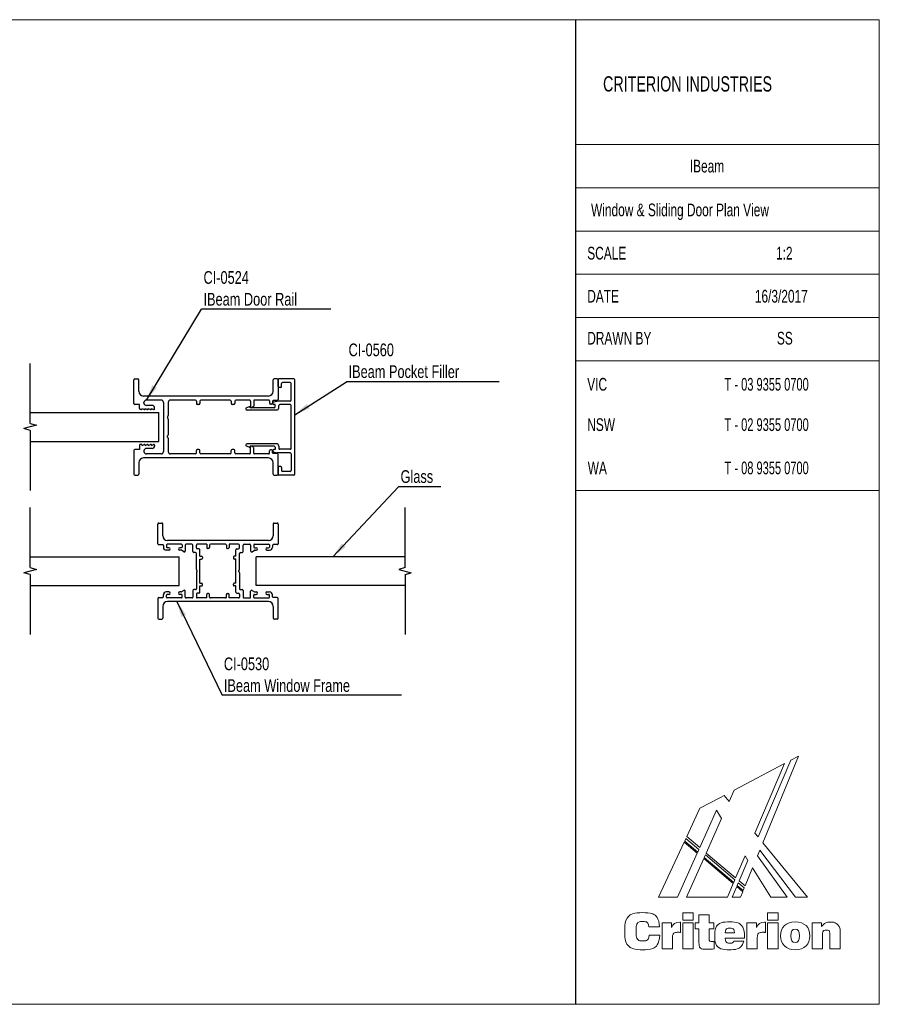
# Model space of a CAD drawing. Header units: millimetres. Extents: x 2 to 295, y 2 to 208.
# Tile 2 of 2: x 116 to 295, y 2 to 208. Entities that reach past the tile are written whole.
import ezdxf

# ---------------------------------------------------------------- set-up
doc = ezdxf.new("R2010")
doc.units = ezdxf.units.MM
doc.layers.add('LAYER_1', color=7, linetype='Continuous')
doc.styles.add('SLDTEXTSTYLE0', font='TXT', dxfattribs={"width": 0.7})
doc.styles.add('SLDTEXTSTYLE1', font='TXT', dxfattribs={"width": 0.65})
doc.styles.add('SLDTEXTSTYLE2', font='TXT', dxfattribs={"width": 0.75})
doc.dimstyles.new('SLDDIMSTYLE0', dxfattribs={"dimtxt": 0.18, "dimasz": 3.302, "dimexe": 0, "dimexo": 0.0625, "dimgap": 0, "dimtad": 0, "dimtih": 1, "dimtoh": 1, "dimdec": 0, "dimrnd": 1e-09, "dimzin": 0, "dimdsep": 46, "dimtxsty": 'Standard', "dimsah": 1, "dimcen": 0.09, "dimadec": 0, "dimazin": 0, "dimtfac": 3.302, "dimtdec": 0, "dimtofl": 0, "dimtmove": 0, "dimatfit": 3, "dimfxl": 1, "dimfrac": 2, "dimtolj": 1, "dimtzin": 0, "dimarcsym": 0})

# ---------------------------------------------------------------- blocks, each defined once
blk = doc.blocks.new('Block2_1')
at = {"color": 250, "linetype": 'Continuous', "lineweight": 18, "true_color": 0x191924}
for p, q in [((34.56, 39.46), (27.73, 23.5)), ((34.56, 39.46), (27.73, 23.5)), ((28.74, 22.26), (36.18, 40.32)), ((28.74, 22.26), (36.18, 40.32)), ((36.18, 40.32), (34.56, 39.46)), ((36.18, 40.32), (34.56, 39.46)), ((33.25, 38.78), (22.77, 33.23)), ((33.25, 38.78), (22.77, 33.23)), ((27.07, 24.3), (33.25, 38.78)), ((27.07, 24.3), (33.25, 38.78)), ((22.77, 33.23), (21.71, 30.84)), ((22.77, 33.23), (21.71, 30.84)), ((19.25, 31.37), (18.04, 30.73)), ((19.25, 31.37), (18.04, 30.73)), ((19.91, 31.72), (19.25, 31.37)), ((19.91, 31.72), (19.25, 31.37)), ((19.25, 31.37), (19.25, 31.37)), ((19.25, 31.37), (19.25, 31.37)), ((20.66, 32.12), (19.91, 31.72)), ((20.66, 32.12), (19.91, 31.72)), ((21.71, 30.84), (20.66, 32.12)), ((21.71, 30.84), (20.66, 32.12)), ((15.65, 29.46), (12.9, 23.57)), ((15.65, 29.46), (12.9, 23.57)), ((15.6, 21.29), (19.07, 29.08)), ((15.6, 21.29), (19.07, 29.08)), ((18.04, 30.73), (15.65, 29.46)), ((18.04, 30.73), (15.65, 29.46)), ((19.07, 29.08), (20.16, 27.34)), ((19.07, 29.08), (20.16, 27.34)), ((20.16, 27.34), (16.96, 20.14)), ((20.16, 27.34), (16.96, 20.14)), ((12.72, 23.17), (12.47, 22.64)), ((12.72, 23.17), (12.47, 22.64)), ((12.47, 22.64), (15.18, 20.35)), ((12.47, 22.64), (15.18, 20.35)), ((15.42, 20.88), (12.72, 23.17)), ((15.42, 20.88), (12.72, 23.17)), ((12.9, 23.57), (15.6, 21.29)), ((12.9, 23.57), (15.6, 21.29)), ((27.73, 23.5), (27.07, 24.3)), ((27.73, 23.5), (27.07, 24.3)), ((12.37, 22.43), (7, 10.92)), ((12.37, 22.43), (7, 10.92)), ((15.08, 20.13), (12.37, 22.43)), ((15.08, 20.13), (12.37, 22.43)), ((15.18, 20.35), (15.42, 20.88)), ((15.18, 20.35), (15.42, 20.88)), ((27.64, 19.57), (28.13, 20.75)), ((27.64, 19.57), (28.13, 20.75)), ((28.13, 20.75), (35.5, 10.92)), ((28.13, 20.75), (35.5, 10.92)), ((38.03, 10.92), (28.74, 22.26)), ((38.03, 10.92), (28.74, 22.26)), ((10.98, 10.92), (15.08, 20.13)), ((10.98, 10.92), (15.08, 20.13)), ((16.44, 18.98), (12.86, 10.92)), ((16.44, 18.98), (12.86, 10.92)), ((22.57, 13.79), (16.44, 18.98)), ((22.57, 13.79), (16.44, 18.98)), ((16.78, 19.73), (16.54, 19.2)), ((16.78, 19.73), (16.54, 19.2)), ((16.54, 19.2), (22.67, 14.01)), ((16.54, 19.2), (22.67, 14.01)), ((22.9, 14.55), (16.78, 19.73)), ((22.9, 14.55), (16.78, 19.73)), ((16.96, 20.14), (23.07, 14.95)), ((16.96, 20.14), (23.07, 14.95)), ((23.07, 14.95), (25.03, 19.53)), ((23.07, 14.95), (25.03, 19.53)), ((25.62, 18.58), (23.81, 14.34)), ((25.62, 18.58), (23.81, 14.34)), ((25.03, 19.53), (25.62, 18.58)), ((25.03, 19.53), (25.62, 18.58)), ((33.78, 10.92), (27.64, 19.57)), ((33.78, 10.92), (27.64, 19.57)), ((25.06, 13.29), (26.59, 17.03)), ((25.06, 13.29), (26.59, 17.03)), ((26.59, 17.03), (30.4, 10.92)), ((26.59, 17.03), (30.4, 10.92)), ((22.67, 14.01), (22.9, 14.55)), ((22.67, 14.01), (22.9, 14.55)), ((21.35, 10.92), (22.57, 13.79)), ((21.35, 10.92), (22.57, 13.79)), ((23.3, 13.15), (22.35, 10.92)), ((23.3, 13.15), (22.35, 10.92)), ((24.56, 12.08), (23.3, 13.15)), ((24.56, 12.08), (23.3, 13.15)), ((23.63, 13.93), (23.4, 13.37)), ((23.63, 13.93), (23.4, 13.37)), ((23.4, 13.37), (24.65, 12.31)), ((23.4, 13.37), (24.65, 12.31)), ((24.88, 12.87), (23.63, 13.93)), ((24.88, 12.87), (23.63, 13.93)), ((23.81, 14.34), (25.06, 13.29)), ((23.81, 14.34), (25.06, 13.29)), ((24.65, 12.31), (24.88, 12.87)), ((24.65, 12.31), (24.88, 12.87)), ((7, 10.92), (10.98, 10.92)), ((7, 10.92), (10.98, 10.92)), ((12.86, 10.92), (21.35, 10.92)), ((12.86, 10.92), (21.35, 10.92)), ((22.35, 10.92), (24.08, 10.92)), ((22.35, 10.92), (24.08, 10.92)), ((24.08, 10.92), (24.56, 12.08)), ((24.08, 10.92), (24.56, 12.08)), ((30.4, 10.92), (33.78, 10.92)), ((30.4, 10.92), (33.78, 10.92)), ((35.5, 10.92), (38.03, 10.92)), ((35.5, 10.92), (38.03, 10.92)), ((12.07, 7.71), (14.23, 7.71)), ((12.07, 6.16), (12.07, 7.71)), ((14.23, 6.16), (12.07, 6.16)), ((14.23, 7.71), (14.23, 6.16)), ((15.41, 5.61), (15.41, 7.28)), ((15.41, 7.28), (17.54, 7.28)), ((17.54, 7.28), (17.54, 5.61)), ((29.72, 7.71), (31.89, 7.71)), ((29.72, 6.16), (29.72, 7.71)), ((31.89, 6.16), (29.72, 6.16)), ((31.89, 7.71), (31.89, 6.16)), ((7.25, 4.75), (5, 4.75)), ((7.77, 5.61), (9.75, 5.61)), ((7.77, 0.2), (7.77, 5.61)), ((9.75, 5.61), (9.75, 4.62)), ((11.43, 5.75), (11.63, 5.75)), ((11.63, 5.75), (11.63, 3.6)), ((12.07, 5.61), (14.23, 5.61)), ((12.07, 0.2), (12.07, 5.61)), ((14.23, 5.61), (14.23, 0.2)), ((14.64, 4.37), (14.64, 5.61)), ((14.64, 5.61), (15.41, 5.61)), ((15.41, 4.37), (14.64, 4.37)), ((15.41, 1.66), (15.41, 4.37)), ((17.54, 5.61), (18.55, 5.61)), ((18.55, 4.37), (17.54, 4.37)), ((17.54, 4.37), (17.54, 2.21)), ((18.55, 5.61), (18.55, 4.37)), ((25.43, 5.61), (27.41, 5.61)), ((25.43, 0.2), (25.43, 5.61)), ((27.41, 5.61), (27.41, 4.62)), ((29.09, 5.75), (29.28, 5.75)), ((29.28, 5.75), (29.28, 3.6)), ((29.72, 5.61), (31.89, 5.61)), ((29.72, 0.2), (29.72, 5.61)), ((31.89, 5.61), (31.89, 0.2)), ((39.01, 5.61), (40.96, 5.61)), ((39.01, 0.2), (39.01, 5.61)), ((40.96, 5.61), (40.96, 4.82)), ((5.06, 3.04), (7.29, 3.04)), ((9.93, 2.42), (9.93, 0.2)), ((20.89, 3.51), (22.81, 3.51)), ((24.93, 2.43), (20.89, 2.43)), ((24.93, 2.56), (24.93, 2.43)), ((27.58, 2.42), (27.58, 0.2)), ((41.16, 2.99), (41.16, 0.2)), ((42.69, 0.2), (42.69, 3)), ((44.84, 3.01), (44.84, 0.2)), ((9.93, 0.2), (7.77, 0.2)), ((14.23, 0.2), (12.07, 0.2)), ((18.57, 1.72), (18.57, 0.16)), ((22.7, 1.8), (24.75, 1.8)), ((27.58, 0.2), (25.43, 0.2)), ((31.89, 0.2), (29.72, 0.2)), ((41.16, 0.2), (39.01, 0.2)), ((44.84, 0.2), (42.69, 0.2))]:
    blk.add_line(p, q, dxfattribs=at)
for points in [[(7.29, 3.04), (7.16, 1.12), (5.89, 0), (3.78, 0), (1.43, 0), (0, 1.48), (0, 3.86), (0, 6.25), (1.44, 7.72), (3.73, 7.72), (5.85, 7.72), (7.11, 6.65), (7.25, 4.75)], [(5, 4.75), (4.93, 5.5), (4.51, 5.88), (3.76, 5.88), (2.83, 5.88), (2.37, 5.21), (2.37, 3.86), (2.37, 2.52), (2.87, 1.83), (3.82, 1.83), (4.54, 1.83), (4.99, 2.26), (5.06, 3.04)], [(9.75, 4.62), (10.04, 5.42), (10.56, 5.75), (11.43, 5.75)], [(24.75, 1.8), (24.46, 0.63), (23.44, 0.01), (21.77, 0.01), (19.9, 0.01), (18.74, 1.14), (18.74, 2.86), (18.74, 4.67), (19.93, 5.8), (21.85, 5.8), (23.76, 5.8), (24.93, 4.6), (24.93, 2.56)], [(22.81, 3.51), (22.77, 4.18), (22.44, 4.52), (21.83, 4.52), (21.27, 4.52), (20.92, 4.15), (20.89, 3.51)], [(27.41, 4.62), (27.7, 5.42), (28.21, 5.75), (29.09, 5.75)], [(40.96, 4.82), (41.46, 5.45), (42.07, 5.75), (42.86, 5.75), (43.52, 5.75), (44.04, 5.53), (44.39, 5.1), (44.81, 4.6), (44.84, 3.95), (44.84, 3.01)], [(11.63, 3.6), (11.47, 3.62), (11.32, 3.63), (11.19, 3.63), (10.32, 3.63), (9.93, 3.26), (9.93, 2.42)], [(17.54, 2.21), (17.54, 1.82), (17.75, 1.71), (18.27, 1.71)], [(20.89, 2.43), (20.92, 1.74), (21.27, 1.35), (21.89, 1.35), (22.31, 1.35), (22.59, 1.52), (22.7, 1.8)], [(29.28, 3.6), (29.12, 3.62), (28.98, 3.63), (28.85, 3.63), (27.98, 3.63), (27.58, 3.26), (27.58, 2.42)], [(42.69, 3), (42.69, 3.75), (42.55, 4.08), (41.96, 4.08), (41.42, 4.08), (41.16, 3.73), (41.16, 2.99)], [(18.57, 0.16), (18.1, 0.13), (17.65, 0.11), (17.24, 0.11), (15.9, 0.11), (15.41, 0.49), (15.41, 1.66)], [(18.27, 1.71), (18.36, 1.71), (18.46, 1.71), (18.57, 1.72)]]:
    blk.add_open_spline(points, degree=3, dxfattribs=at)
for points, knots in [([(35.48, 0.01), (33.57, 0.01), (32.42, 1.12), (32.42, 2.91), (32.42, 4.7), (33.57, 5.8), (35.48, 5.8)], [2, 2, 2, 2, 3, 3, 3, 4, 4, 4, 4]), ([(35.48, 4.31), (34.82, 4.31), (34.59, 3.87), (34.59, 2.91), (34.59, 1.95), (34.82, 1.51), (35.48, 1.51)], [2, 2, 2, 2, 3, 3, 3, 4, 4, 4, 4]), ([(35.48, 5.8), (37.38, 5.8), (38.53, 4.7), (38.53, 2.91), (38.53, 1.12), (37.38, 0.01), (35.48, 0.01)], [0, 0, 0, 0, 1, 1, 1, 2, 2, 2, 2]), ([(35.48, 1.51), (36.13, 1.51), (36.37, 1.95), (36.37, 2.91), (36.37, 3.87), (36.13, 4.31), (35.48, 4.31)], [0, 0, 0, 0, 1, 1, 1, 2, 2, 2, 2])]:
    blk.add_open_spline(points, degree=3, knots=knots, dxfattribs=at)
blk = doc.blocks.new('SW_NOTE_1')
at = {"layer": 'LAYER_1', "color": 0}
blk.add_line((26.93, 0), (0, 0), dxfattribs=at)
at = {"layer": 'LAYER_1', "color": 0, "attachment_point": 1, "style": 'SLDTEXTSTYLE2'}
for s, insert, char_height in [('CI-0524', (0.44, 7.94), 2.646), ('IBeam Door Rail', (0.44, 3.41), 2.6458)]:
    blk.add_mtext(s, dxfattribs=dict(at, insert=insert, char_height=char_height))
blk = doc.blocks.new('SW_NOTE_2')
at = {"layer": 'LAYER_1', "color": 0}
blk.add_line((31.78, 0), (0, 0), dxfattribs=at)
at = {"layer": 'LAYER_1', "color": 0, "attachment_point": 1, "style": 'SLDTEXTSTYLE2'}
for s, insert, char_height in [('CI-0560', (0.41, 7.98), 2.646), ('IBeam Pocket Filler', (0.41, 3.45), 2.6458)]:
    blk.add_mtext(s, dxfattribs=dict(at, insert=insert, char_height=char_height))
blk = doc.blocks.new('SW_NOTE_3')
at = {"layer": 'LAYER_1', "color": 0}
blk.add_line((8.8, 0), (0, 0), dxfattribs=at)
at = {"layer": 'LAYER_1', "color": 0, "insert": (0.42, 3.49), "char_height": 2.646, "attachment_point": 1, "style": 'SLDTEXTSTYLE2'}
blk.add_mtext('Glass', dxfattribs=at)
blk = doc.blocks.new('SW_NOTE_7')
at = {"layer": 'LAYER_1', "color": 0}
blk.add_line((37.34, 0), (0, 0), dxfattribs=at)
at = {"layer": 'LAYER_1', "color": 0, "attachment_point": 1, "style": 'SLDTEXTSTYLE2'}
for s, insert, char_height in [('CI-0530', (0.38, 7.84), 2.646), ('IBeam Window Frame', (0.38, 3.32), 2.6458)]:
    blk.add_mtext(s, dxfattribs=dict(at, insert=insert, char_height=char_height))

msp = doc.modelspace()

# ---------------------------------------------------------------- linework, layer by layer
at = {"color": 7, "linetype": 'Continuous', "lineweight": 18}
for p, q in [((2.5, 207.5), (294.51, 207.5)), ((294.51, 207.5), (294.51, 2.5)), ((231.29, 181.5), (294.51, 181.5)), ((231.29, 172.5), (294.51, 172.5)), ((231.29, 163.5), (294.51, 163.5)), ((231.29, 154.5), (294.51, 154.5)), ((231.29, 145.5), (294.51, 145.5)), ((231.29, 136.5), (294.51, 136.5)), ((231.29, 109.5), (294.51, 109.5)), ((2.5, 2.5), (294.51, 2.5))]:
    msp.add_line(p, q, dxfattribs=at)
at = {"color": 7, "linetype": 'Continuous'}
for p, q in [((117.81, 123.44), (117.81, 135.94)), ((139.38, 127.6), (139.38, 132.5)), ((139.58, 132.7), (140.18, 132.7)), ((140.38, 130.15), (140.38, 132.5)), ((168.38, 130.15), (168.38, 132.5)), ((169.18, 132.7), (168.58, 132.7)), ((169.38, 132.5), (169.38, 128.4)), ((169.38, 131.15), (169.38, 132.5)), ((172.68, 132.7), (169.58, 132.7)), ((170.13, 131.15), (170.13, 131.75)), ((171.93, 131.95), (170.33, 131.95)), ((172.13, 128.3), (172.13, 131.75)), ((172.88, 112.9), (172.88, 132.5)), ((167.38, 129.15), (141.38, 129.15)), ((169.93, 130.95), (169.58, 130.95)), ((140.58, 127.4), (139.58, 127.4)), ((140.58, 126.53), (140.58, 127.4)), ((141.48, 127.68), (141.48, 127.8)), ((145.03, 128.3), (141.98, 128.3)), ((143.18, 127.18), (141.98, 127.18)), ((145.53, 127.8), (145.53, 117.6)), ((146.53, 127.8), (146.53, 125.06)), ((152.18, 128.3), (147.03, 128.3)), ((152.38, 128.1), (152.38, 127.58)), ((152.93, 127.38), (152.58, 127.38)), ((153.13, 128.1), (153.13, 127.58)), ((159.43, 128.3), (153.33, 128.3)), ((159.63, 128.1), (159.63, 127.58)), ((160.18, 127.38), (159.83, 127.38)), ((160.38, 128.1), (160.38, 127.58)), ((163.48, 128.3), (160.58, 128.3)), ((163.68, 128.1), (163.68, 126.9)), ((164.33, 128.15), (164.33, 127.05)), ((167.43, 128.3), (164.48, 128.3)), ((167.58, 128.15), (167.58, 127.65)), ((168.03, 127.45), (167.78, 127.45)), ((168.23, 128.05), (168.23, 127.65)), ((168.28, 127.6), (168.28, 127.72)), ((169.18, 128.2), (168.38, 128.2)), ((168.43, 127.91), (169.13, 128.1)), ((168.78, 127.4), (168.48, 127.4)), ((168.78, 126.9), (168.78, 127.4)), ((171.93, 128.1), (169.18, 128.1)), ((169.53, 126.7), (169.53, 127.15)), ((171.93, 127.35), (169.73, 127.35)), ((172.13, 118.25), (172.13, 127.15)), ((117.81, 125.7), (144.54, 125.7)), ((140.88, 126.33), (140.78, 126.33)), ((141.08, 126.53), (141.52, 126.34)), ((141.73, 126.53), (142.17, 126.34)), ((141.73, 126.48), (141.73, 126.53)), ((142.38, 126.53), (142.82, 126.34)), ((142.38, 126.48), (142.38, 126.53)), ((143.03, 126.48), (143.03, 126.53)), ((143.03, 126.53), (143.47, 126.34)), ((143.68, 126.48), (143.68, 126.68)), ((144.54, 119.7), (144.54, 125.7)), ((163.38, 126.9), (162.85, 126.7)), ((169.03, 126.2), (162.93, 126.2)), ((163.58, 126.7), (163.58, 126.75)), ((168.58, 126.7), (163.58, 126.7)), ((164.23, 126.88), (163.98, 126.73)), ((119.11, 123.05), (116.51, 122.36)), ((117.81, 123.44), (119.11, 123.05)), ((146.47, 124.92), (146.38, 124.83)), ((146.38, 124.83), (146.38, 124.58)), ((146.47, 124.49), (146.38, 124.58)), ((146.53, 124.35), (146.53, 121.06)), ((117.81, 121.97), (116.51, 122.36)), ((117.81, 121.97), (117.81, 109.47)), ((117.81, 119.7), (144.54, 119.7)), ((140.88, 119.08), (140.78, 119.08)), ((141.08, 118.88), (141.52, 119.07)), ((141.73, 118.88), (142.17, 119.07)), ((141.73, 118.93), (141.73, 118.88)), ((142.38, 118.88), (142.82, 119.07)), ((142.38, 118.93), (142.38, 118.88)), ((143.03, 118.88), (143.47, 119.07)), ((143.03, 118.93), (143.03, 118.88)), ((143.68, 118.93), (143.68, 118.73)), ((146.47, 120.92), (146.38, 120.83)), ((146.38, 120.58), (146.38, 120.83)), ((146.47, 120.49), (146.38, 120.58)), ((146.53, 120.35), (146.53, 117.6)), ((169.03, 119.2), (162.93, 119.2)), ((139.38, 117.8), (139.38, 112.9)), ((140.58, 118), (139.58, 118)), ((140.58, 118.88), (140.58, 118)), ((141.48, 117.73), (141.48, 117.6)), ((143.18, 118.23), (141.98, 118.23)), ((145.03, 117.1), (141.98, 117.1)), ((152.18, 117.1), (147.03, 117.1)), ((152.38, 117.3), (152.38, 117.83)), ((152.93, 118.03), (152.58, 118.03)), ((153.13, 117.3), (153.13, 117.83)), ((159.43, 117.1), (153.33, 117.1)), ((159.63, 117.3), (159.63, 117.83)), ((160.18, 118.03), (159.83, 118.03)), ((160.38, 117.3), (160.38, 117.83)), ((163.48, 117.1), (160.58, 117.1)), ((163.38, 118.51), (162.85, 118.71)), ((163.58, 118.7), (163.58, 118.65)), ((168.58, 118.7), (163.58, 118.7)), ((163.68, 117.3), (163.68, 118.5)), ((164.23, 118.53), (163.98, 118.68)), ((164.33, 117.25), (164.33, 118.36)), ((167.43, 117.1), (164.48, 117.1)), ((167.58, 117.25), (167.58, 117.75)), ((168.03, 117.95), (167.78, 117.95)), ((168.23, 117.35), (168.23, 117.75)), ((168.28, 117.8), (168.28, 117.69)), ((169.18, 117.2), (168.38, 117.2)), ((168.43, 117.5), (169.13, 117.31)), ((168.78, 118), (168.48, 118)), ((168.78, 118.5), (168.78, 118)), ((171.93, 117.3), (169.18, 117.3)), ((169.38, 112.9), (169.38, 117)), ((169.53, 118.7), (169.53, 118.25)), ((171.93, 118.05), (169.73, 118.05)), ((172.13, 117.1), (172.13, 113.65)), ((140.38, 115.25), (140.38, 112.9)), ((167.38, 116.25), (141.38, 116.25)), ((168.38, 112.9), (168.38, 115.25)), ((169.38, 114.25), (169.38, 112.9)), ((169.93, 114.45), (169.58, 114.45)), ((170.13, 114.25), (170.13, 113.65)), ((171.93, 113.45), (170.33, 113.45)), ((139.58, 112.7), (140.18, 112.7)), ((168.58, 112.7), (169.18, 112.7)), ((172.68, 112.7), (169.58, 112.7)), ((117.81, 93.44), (117.81, 105.94)), ((195.81, 93.44), (195.81, 105.94)), ((144.38, 98.4), (144.38, 102.5)), ((144.58, 102.7), (145.18, 102.7)), ((145.38, 100.05), (145.38, 102.5)), ((168.38, 102.5), (168.38, 100.05)), ((168.58, 102.7), (169.18, 102.7)), ((169.38, 102.5), (169.38, 98.4)), ((167.38, 99.05), (146.38, 99.05)), ((144.58, 98.2), (145.38, 98.2)), ((145.53, 98.05), (145.53, 97.65)), ((146.68, 97.05), (146.13, 97.05)), ((146.18, 98.15), (146.18, 97.7)), ((149.28, 98.3), (146.33, 98.3)), ((146.68, 97.55), (146.33, 97.55)), ((149.28, 97.55), (148.93, 97.55)), ((149.16, 97.05), (148.93, 97.05)), ((149.78, 96.73), (149.26, 97.03)), ((149.43, 98.15), (149.43, 97.7)), ((150.08, 98.1), (150.08, 96.9)), ((151.43, 98.3), (150.28, 98.3)), ((151.63, 96.78), (151.63, 98.1)), ((152.18, 96.58), (151.83, 96.58)), ((152.38, 97.53), (152.38, 98.1)), ((152.38, 93.06), (152.38, 96.38)), ((154.53, 98.3), (152.58, 98.3)), ((152.93, 97.33), (152.58, 97.33)), ((153.13, 95.8), (153.13, 97.13)), ((154.53, 98.3), (154.53, 97.6)), ((154.93, 97.4), (154.73, 97.4)), ((155.13, 98.1), (155.13, 97.6)), ((158.43, 98.3), (155.33, 98.3)), ((158.63, 98.1), (158.63, 97.6)), ((158.83, 97.4), (159.03, 97.4)), ((161.18, 98.3), (159.23, 98.3)), ((159.23, 98.3), (159.23, 97.6)), ((160.63, 95.8), (160.63, 97.13)), ((160.83, 97.33), (161.18, 97.33)), ((161.38, 97.53), (161.38, 98.1)), ((161.38, 93.06), (161.38, 96.38)), ((161.58, 96.58), (161.93, 96.58)), ((162.13, 96.78), (162.13, 98.1)), ((162.33, 98.3), (163.48, 98.3)), ((163.68, 98.1), (163.68, 96.9)), ((163.98, 96.73), (164.49, 97.03)), ((164.33, 98.15), (164.33, 97.7)), ((164.48, 98.3), (167.43, 98.3)), ((164.48, 97.55), (164.83, 97.55)), ((164.59, 97.05), (164.83, 97.05)), ((167.08, 97.55), (167.43, 97.55)), ((167.08, 97.05), (167.63, 97.05)), ((167.58, 98.15), (167.58, 97.7)), ((168.23, 98.05), (168.23, 97.65)), ((169.18, 98.2), (168.38, 98.2)), ((117.81, 95.7), (148.81, 95.7)), ((148.81, 89.7), (148.81, 95.7)), ((153.13, 95.8), (153.48, 95.8)), ((153.13, 90.2), (153.13, 95.2)), ((153.13, 95.2), (153.48, 95.2)), ((153.68, 95.6), (153.68, 95.4)), ((160.08, 95.6), (160.08, 95.4)), ((160.63, 95.8), (160.28, 95.8)), ((160.63, 95.2), (160.28, 95.2)), ((160.63, 90.2), (160.63, 95.2)), ((164.81, 89.7), (164.81, 95.7)), ((195.81, 95.7), (164.81, 95.7)), ((119.11, 93.05), (116.51, 92.36)), ((117.81, 91.97), (116.51, 92.36)), ((117.81, 93.44), (119.11, 93.05)), ((152.38, 92.35), (152.38, 89.03)), ((152.53, 92.83), (152.44, 92.92)), ((152.53, 92.58), (152.44, 92.49)), ((152.53, 92.58), (152.53, 92.83)), ((161.23, 92.83), (161.32, 92.92)), ((161.23, 92.58), (161.23, 92.83)), ((161.23, 92.58), (161.32, 92.49)), ((161.38, 92.35), (161.38, 89.03)), ((195.81, 93.44), (194.51, 93.05)), ((194.51, 93.05), (197.11, 92.36)), ((195.81, 91.97), (197.11, 92.36)), ((117.81, 91.97), (117.81, 79.47)), ((153.13, 90.2), (153.48, 90.2)), ((160.63, 90.2), (160.28, 90.2)), ((195.81, 91.97), (195.81, 79.47)), ((117.81, 89.7), (148.81, 89.7)), ((146.68, 88.35), (146.13, 88.35)), ((149.16, 88.35), (148.93, 88.35)), ((149.78, 88.68), (149.26, 88.38)), ((150.08, 87.3), (150.08, 88.5)), ((151.63, 88.63), (151.63, 87.3)), ((152.18, 88.83), (151.83, 88.83)), ((153.13, 88.28), (153.13, 89.6)), ((153.13, 89.6), (153.48, 89.6)), ((153.68, 89.8), (153.68, 90)), ((160.08, 89.8), (160.08, 90)), ((160.63, 89.6), (160.28, 89.6)), ((160.63, 88.28), (160.63, 89.6)), ((161.58, 88.83), (161.93, 88.83)), ((162.13, 88.63), (162.13, 87.3)), ((163.68, 87.3), (163.68, 88.5)), ((163.98, 88.68), (164.49, 88.38)), ((164.59, 88.35), (164.83, 88.35)), ((195.81, 89.7), (164.81, 89.7)), ((167.08, 88.35), (167.63, 88.35)), ((144.38, 87), (144.38, 82.9)), ((144.58, 87.2), (145.38, 87.2)), ((145.53, 87.35), (145.53, 87.75)), ((146.18, 87.25), (146.18, 87.7)), ((146.68, 87.85), (146.33, 87.85)), ((149.28, 87.1), (146.33, 87.1)), ((167.38, 86.35), (146.38, 86.35)), ((149.28, 87.85), (148.93, 87.85)), ((149.43, 87.25), (149.43, 87.7)), ((151.43, 87.1), (150.28, 87.1)), ((152.38, 87.88), (152.38, 87.3)), ((152.93, 88.08), (152.58, 88.08)), ((154.53, 87.1), (152.58, 87.1)), ((154.53, 87.1), (154.53, 87.8)), ((154.93, 88), (154.73, 88)), ((155.13, 87.3), (155.13, 87.8)), ((158.43, 87.1), (155.33, 87.1)), ((158.63, 87.3), (158.63, 87.8)), ((158.83, 88), (159.03, 88)), ((159.23, 87.1), (159.23, 87.8)), ((161.18, 87.1), (159.23, 87.1)), ((160.83, 88.08), (161.18, 88.08)), ((161.38, 87.88), (161.38, 87.3)), ((162.33, 87.1), (163.48, 87.1)), ((164.33, 87.25), (164.33, 87.7)), ((164.48, 87.85), (164.83, 87.85)), ((164.48, 87.1), (167.43, 87.1)), ((167.08, 87.85), (167.43, 87.85)), ((167.58, 87.25), (167.58, 87.7)), ((168.23, 87.35), (168.23, 87.75)), ((169.18, 87.2), (168.38, 87.2)), ((169.38, 82.9), (169.38, 87)), ((145.38, 85.35), (145.38, 82.9)), ((168.38, 85.35), (168.38, 82.9)), ((144.58, 82.7), (145.18, 82.7)), ((169.18, 82.7), (168.58, 82.7))]:
    msp.add_line(p, q, dxfattribs=at)
for centre, radius, start, end in [((139.58, 132.5), 0.2, 90, 180), ((140.18, 132.5), 0.2, 0, 90), ((168.58, 132.5), 0.2, 90, 180), ((169.18, 132.5), 0.2, 0, 90), ((169.58, 132.5), 0.2, 90, 180), ((170.33, 131.75), 0.2, 90, 180), ((171.93, 131.75), 0.2, 0, 90), ((172.68, 132.5), 0.2, 0, 90), ((141.38, 130.15), 1, 180, 270), ((167.38, 130.15), 1, 270, 0), ((169.58, 131.15), 0.2, 180, 270), ((169.93, 131.15), 0.2, 270, 0), ((139.58, 127.6), 0.2, 180, 270), ((141.98, 127.8), 0.5, 90, 180), ((141.98, 127.68), 0.5, 180, 270), ((143.18, 126.68), 0.5, 0, 90), ((145.03, 127.8), 0.5, 0, 90), ((147.03, 127.8), 0.5, 90, 180), ((152.18, 128.1), 0.2, 0, 90), ((152.58, 127.58), 0.2, 180, 270), ((152.93, 127.58), 0.2, 270, 0), ((153.33, 128.1), 0.2, 90, 180), ((159.43, 128.1), 0.2, 0, 90), ((159.83, 127.58), 0.2, 180, 270), ((160.18, 127.58), 0.2, 270, 0), ((160.58, 128.1), 0.2, 90, 180), ((163.48, 128.1), 0.2, 0, 90), ((164.48, 128.15), 0.15, 90, 180), ((167.43, 128.15), 0.15, 0, 90), ((167.78, 127.65), 0.2, 180, 270), ((168.03, 127.65), 0.2, 270, 0), ((168.38, 128.05), 0.15, 90, 180), ((168.48, 127.72), 0.2, 105, 180), ((168.48, 127.6), 0.2, 180, 270), ((169.18, 127.9), 0.2, 90, 105), ((169.18, 128.4), 0.2, 270, 0), ((169.73, 127.15), 0.2, 90, 180), ((171.93, 128.3), 0.2, 270, 0), ((171.93, 127.15), 0.2, 0, 90), ((140.78, 126.53), 0.2, 180, 270), ((140.88, 126.53), 0.2, 270, 0), ((141.58, 126.48), 0.15, 246.9212, 0), ((142.23, 126.48), 0.15, 246.9212, 0), ((142.88, 126.48), 0.15, 246.9212, 0), ((143.53, 126.48), 0.15, 246.9212, 0), ((146.33, 125.06), 0.2, 315, 0), ((162.93, 126.46), 0.257, 110, 270), ((163.43, 126.75), 0.15, 0, 110), ((163.88, 126.9), 0.2, 180, 300), ((164.13, 127.05), 0.2, 300, 0), ((168.58, 126.9), 0.2, 270, 0), ((169.03, 126.7), 0.5, 270, 0), ((146.33, 124.35), 0.2, 0, 45), ((146.33, 121.06), 0.2, 315, 0), ((140.78, 118.88), 0.2, 90, 180), ((140.88, 118.88), 0.2, 0, 90), ((141.58, 118.93), 0.15, 0, 113.0788), ((142.23, 118.93), 0.15, 0, 113.0788), ((142.88, 118.93), 0.15, 0, 113.0788), ((143.53, 118.93), 0.15, 0, 113.0788), ((146.33, 120.35), 0.2, 0, 45), ((162.93, 118.95), 0.257, 90, 250), ((169.03, 118.7), 0.5, 0, 90), ((139.58, 117.8), 0.2, 90, 180), ((141.98, 117.73), 0.5, 90, 180), ((141.98, 117.6), 0.5, 180, 270), ((143.18, 118.73), 0.5, 270, 0), ((145.03, 117.6), 0.5, 270, 0), ((147.03, 117.6), 0.5, 180, 270), ((152.18, 117.3), 0.2, 270, 0), ((152.58, 117.83), 0.2, 90, 180), ((152.93, 117.83), 0.2, 0, 90), ((153.33, 117.3), 0.2, 180, 270), ((159.43, 117.3), 0.2, 270, 0), ((159.83, 117.83), 0.2, 90, 180), ((160.18, 117.83), 0.2, 0, 90), ((160.58, 117.3), 0.2, 180, 270), ((163.43, 118.65), 0.15, 250, 0), ((163.48, 117.3), 0.2, 270, 0), ((163.88, 118.5), 0.2, 60, 180), ((164.13, 118.36), 0.2, 0, 60), ((164.48, 117.25), 0.15, 180, 270), ((167.43, 117.25), 0.15, 270, 0), ((167.78, 117.75), 0.2, 90, 180), ((168.03, 117.75), 0.2, 0, 90), ((168.38, 117.35), 0.15, 180, 270), ((168.48, 117.8), 0.2, 90, 180), ((168.48, 117.69), 0.2, 180, 255), ((168.58, 118.5), 0.2, 0, 90), ((169.18, 117.5), 0.2, 255, 270), ((169.18, 117), 0.2, 0, 90), ((169.73, 118.25), 0.2, 180, 270), ((171.93, 118.25), 0.2, 270, 0), ((171.93, 117.1), 0.2, 0, 90), ((141.38, 115.25), 1, 90, 180), ((167.38, 115.25), 1, 0, 90), ((139.58, 112.9), 0.2, 180, 270), ((140.18, 112.9), 0.2, 270, 0), ((168.58, 112.9), 0.2, 180, 270), ((169.18, 112.9), 0.2, 270, 0), ((169.58, 114.25), 0.2, 90, 180), ((169.58, 112.9), 0.2, 180, 270), ((169.93, 114.25), 0.2, 0, 90), ((170.33, 113.65), 0.2, 180, 270), ((171.93, 113.65), 0.2, 270, 0), ((172.68, 112.9), 0.2, 270, 0), ((144.58, 102.5), 0.2, 90, 180), ((145.18, 102.5), 0.2, 0, 90), ((168.58, 102.5), 0.2, 90, 180), ((169.18, 102.5), 0.2, 360, 90), ((144.58, 98.4), 0.2, 180, 270), ((146.38, 100.05), 1, 180, 270), ((167.38, 100.05), 1, 270, 0), ((169.18, 98.4), 0.2, 270, 0), ((145.38, 98.05), 0.15, 0, 90), ((146.13, 97.65), 0.6, 180, 270), ((146.33, 98.15), 0.15, 90, 180), ((146.33, 97.7), 0.15, 180, 270), ((146.68, 97.3), 0.25, 270, 90), ((148.93, 97.3), 0.25, 90, 270), ((149.16, 96.85), 0.2, 60, 90), ((149.28, 98.15), 0.15, 0, 90), ((149.28, 97.7), 0.15, 270, 0), ((149.88, 96.9), 0.2, 240, 0), ((150.28, 98.1), 0.2, 90, 180), ((151.43, 98.1), 0.2, 0, 90), ((151.83, 96.78), 0.2, 180, 270), ((152.18, 96.38), 0.2, 0, 90), ((152.58, 98.1), 0.2, 90, 180), ((152.58, 97.53), 0.2, 180, 270), ((152.93, 97.13), 0.2, 0, 90), ((154.73, 97.6), 0.2, 180, 270), ((154.93, 97.6), 0.2, 270, 0), ((155.33, 98.1), 0.2, 90, 180), ((158.43, 98.1), 0.2, 0, 90), ((158.83, 97.6), 0.2, 180, 270), ((159.03, 97.6), 0.2, 270, 0), ((160.83, 97.13), 0.2, 90, 180), ((161.18, 98.1), 0.2, 0, 90), ((161.18, 97.53), 0.2, 270, 0), ((161.58, 96.38), 0.2, 90, 180), ((161.93, 96.78), 0.2, 270, 360), ((162.33, 98.1), 0.2, 90, 180), ((163.48, 98.1), 0.2, 0, 90), ((163.88, 96.9), 0.2, 180, 300), ((164.48, 98.15), 0.15, 90, 180), ((164.48, 97.7), 0.15, 180, 270), ((164.59, 96.85), 0.2, 90, 120), ((164.83, 97.3), 0.25, 270, 90), ((167.08, 97.3), 0.25, 90, 270), ((167.43, 98.15), 0.15, 0, 90), ((167.43, 97.7), 0.15, 270, 0), ((167.63, 97.65), 0.6, 270, 0), ((168.38, 98.05), 0.15, 90, 180), ((153.48, 95.6), 0.2, 0, 90), ((153.48, 95.4), 0.2, 270, 0), ((160.28, 95.6), 0.2, 90, 180), ((160.28, 95.4), 0.2, 180, 270), ((152.58, 93.06), 0.2, 180, 225), ((152.58, 92.35), 0.2, 135, 180), ((161.18, 93.06), 0.2, 315, 0), ((161.18, 92.35), 0.2, 0, 45), ((153.48, 90), 0.2, 0, 90), ((160.28, 90), 0.2, 90, 180), ((146.13, 87.75), 0.6, 90, 180), ((146.68, 88.1), 0.25, 270, 90), ((148.93, 88.1), 0.25, 90, 270), ((149.16, 88.55), 0.2, 270, 300), ((149.88, 88.5), 0.2, 0, 120), ((151.83, 88.63), 0.2, 90, 180), ((152.18, 89.03), 0.2, 270, 0), ((152.93, 88.28), 0.2, 270, 0), ((153.48, 89.8), 0.2, 270, 0), ((160.28, 89.8), 0.2, 180, 270), ((160.83, 88.28), 0.2, 180, 270), ((161.58, 89.03), 0.2, 180, 270), ((161.93, 88.63), 0.2, 0, 90), ((163.88, 88.5), 0.2, 60, 180), ((164.59, 88.55), 0.2, 240, 270), ((164.83, 88.1), 0.25, 270, 90), ((167.08, 88.1), 0.25, 90, 270), ((167.63, 87.75), 0.6, 0, 90), ((144.58, 87), 0.2, 90, 180), ((145.38, 87.35), 0.15, 270, 0), ((146.38, 85.35), 1, 90, 180), ((146.33, 87.7), 0.15, 90, 180), ((146.33, 87.25), 0.15, 180, 270), ((149.28, 87.7), 0.15, 0, 90), ((149.28, 87.25), 0.15, 270, 0), ((150.28, 87.3), 0.2, 180, 270), ((151.43, 87.3), 0.2, 270, 0), ((152.58, 87.88), 0.2, 90, 180), ((152.58, 87.3), 0.2, 180, 270), ((154.73, 87.8), 0.2, 90, 180), ((154.93, 87.8), 0.2, 0, 90), ((155.33, 87.3), 0.2, 180, 270), ((158.43, 87.3), 0.2, 270, 0), ((158.83, 87.8), 0.2, 90, 180), ((159.03, 87.8), 0.2, 0, 90), ((161.18, 87.88), 0.2, 0, 90), ((161.18, 87.3), 0.2, 270, 0), ((162.33, 87.3), 0.2, 180, 270), ((163.48, 87.3), 0.2, 270, 0), ((164.48, 87.7), 0.15, 90, 180), ((164.48, 87.25), 0.15, 180, 270), ((167.38, 85.35), 1, 0, 90), ((167.43, 87.7), 0.15, 0, 90), ((167.43, 87.25), 0.15, 270, 0), ((168.38, 87.35), 0.15, 180, 270), ((169.18, 87), 0.2, 0, 90), ((144.58, 82.9), 0.2, 180, 270), ((145.18, 82.9), 0.2, 270, 0), ((168.58, 82.9), 0.2, 180, 270), ((169.18, 82.9), 0.2, 270, 0)]:
    msp.add_arc(centre, radius, start, end, dxfattribs=at)
at = {"layer": 'LAYER_1', "color": 7}
msp.add_line((231.29, 207.5), (231.29, 2.5), dxfattribs=at)

# ---------------------------------------------------------------- block references
at = {"color": 7, "linetype": 'Continuous'}
msp.add_blockref('Block2_1', (241.54, 13.86), dxfattribs=at)
at = {"layer": 'LAYER_1', "color": 1}
for name, p in [('SW_NOTE_1', (153.43, 147.21)), ('SW_NOTE_2', (183.65, 132.1)), ('SW_NOTE_3', (194.46, 110.21)), ('SW_NOTE_7', (157.73, 66.87))]:
    msp.add_blockref(name, p, dxfattribs=at)

# ---------------------------------------------------------------- texts
at = {"color": 7, "linetype": 'Continuous', "lineweight": 0, "attachment_point": 1}
for s, insert, char_height, style in [('CRITERION INDUSTRIES', (237.02, 195.72), 3.175, 'SLDTEXTSTYLE0'), ('IBeam', (255.07, 178.34), 2.646, 'SLDTEXTSTYLE0'), ('Window & Sliding Door Plan View', (234.52, 169.22), 2.6458, 'SLDTEXTSTYLE0'), ('SCALE', (233.73, 160.21), 2.646, 'SLDTEXTSTYLE0'), ('1:2', (273.02, 160.21), 2.646, 'SLDTEXTSTYLE0'), ('VIC', (233.73, 132.91), 2.646, 'SLDTEXTSTYLE0'), ('T - 03 9355 0700', (262.31, 132.91), 2.6458, 'SLDTEXTSTYLE1'), ('NSW', (233.73, 124.51), 2.646, 'SLDTEXTSTYLE0'), ('T - 02 9355 0700', (262.31, 124.51), 2.6458, 'SLDTEXTSTYLE1'), ('WA', (233.83, 115.5), 2.646, 'SLDTEXTSTYLE0'), ('T - 08 9355 0700', (262.31, 115.5), 2.6458, 'SLDTEXTSTYLE1')]:
    msp.add_mtext(s, dxfattribs=dict(at, insert=insert, char_height=char_height, style=style))
at = {"layer": 'LAYER_1', "color": 7, "char_height": 2.646, "attachment_point": 1, "style": 'SLDTEXTSTYLE0'}
for s, insert in [('DATE', (233.73, 151.25)), ('16/3/2017', (268.61, 151.25)), ('DRAWN BY', (233.73, 142.51)), ('SS', (273.2, 142.51))]:
    msp.add_mtext(s, dxfattribs=dict(at, insert=insert))

# ---------------------------------------------------------------- leaders
at = {"layer": 'LAYER_1', "color": 1}
for points in [[(141.98, 128.3), (153.43, 147.21)], [(172.88, 125.26), (183.65, 132.1)], [(180.79, 95.7), (194.46, 110.21)], [(148.31, 86.35), (157.73, 66.87)]]:
    msp.add_leader(points, dimstyle='SLDDIMSTYLE0', dxfattribs=at)

doc.saveas('drawing.dxf')
